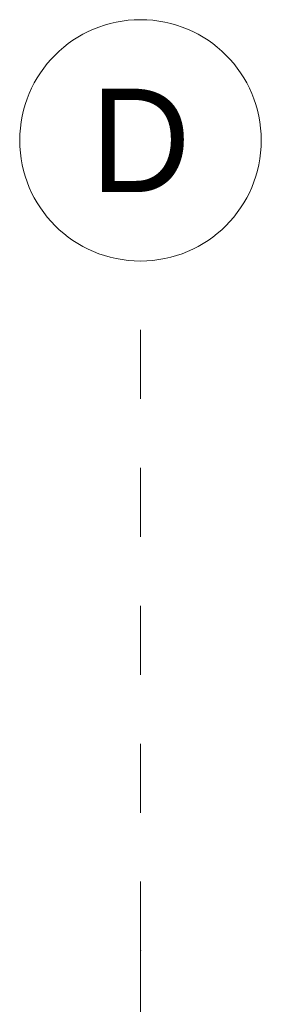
# Model space of a CAD drawing. Header units: metres. Extents: x -27.8 to 39.4, y -22.2 to 2.8.
# Tile 26 of 80: x -0.175 to 0.175, y -1.253 to 0.175. Entities that reach past the tile are written whole.
import ezdxf
from ezdxf.enums import TextEntityAlignment as Align

# ---------------------------------------------------------------- set-up
doc = ezdxf.new("R2010")
doc.units = ezdxf.units.M
doc.header["$LTSCALE"] = 0.4
doc.header["$MEASUREMENT"] = 0
doc.linetypes.add('Raster', pattern=[0.2, 0.1, -0.05, 0, -0.05])
doc.layers.add('Neubau_R-Konstruktionsraster gross', color=33, linetype='Continuous')
doc.styles.add('ERSTELLTER_STIL_1', font='txt')

msp = doc.modelspace()

# ---------------------------------------------------------------- linework, layer by layer
at = {"layer": 'Neubau_R-Konstruktionsraster gross', "linetype": 'Raster', "lineweight": 9}
for q in [(0, -0.175), (0, -15.175)]:
    msp.add_line((0, -1.175), q, dxfattribs=at)
at = {"layer": 'Neubau_R-Konstruktionsraster gross', "linetype": 'Continuous', "lineweight": 9, "flags": 128}
msp.add_lwpolyline([(0, -0.175, 1), (0, 0.175, 1)], format="xyb", close=True, dxfattribs=at)
at = {"layer": 'Neubau_R-Konstruktionsraster gross', "linetype": 'Raster', "lineweight": 9}
msp.add_point((0, -1.175), dxfattribs=at)
msp.add_point((0, -1.175), dxfattribs=at)

# ---------------------------------------------------------------- texts
at = {"layer": 'Neubau_R-Konstruktionsraster gross', "style": 'ERSTELLTER_STIL_1'}
msp.add_text('D', height=0.15, dxfattribs=at).set_placement((0, 0.075), align=Align.TOP_CENTER)

doc.saveas('drawing.dxf')
